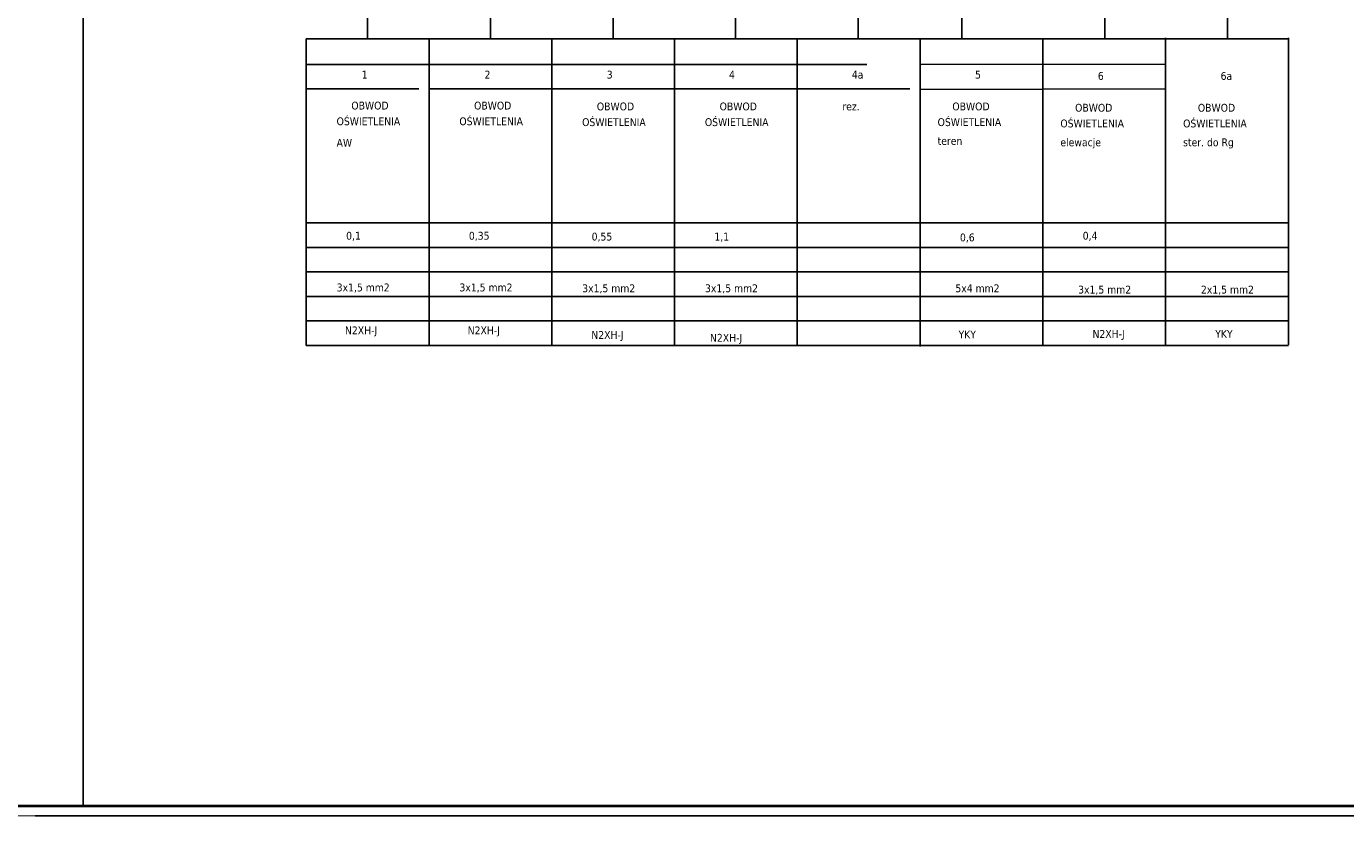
# Model space of a CAD drawing. Header units: millimetres. Extents: x 18084 to 52399, y 38174 to 56392.
# Tile 41 of 256: x 26224 to 28910, y 41994 to 43605. Entities that reach past the tile are written whole.
import ezdxf

# ---------------------------------------------------------------- set-up
doc = ezdxf.new("R2010")
doc.units = ezdxf.units.MM
doc.header["$LTSCALE"] = 100
for name, color, linetype in [('3', 7, 'Continuous'), ('4', 7, 'Continuous'), ('5', 7, 'Continuous'), ('E_ramka_wew', 10, 'Continuous')]:
    doc.layers.add(name, color=color, linetype=linetype)
doc.layers.add('_M_TABELKA RZUT CAŁOŚCI', color=7, linetype='Continuous', lineweight=20)
doc.styles.add('TAHOMA', font='tahoma.ttf')

# ---------------------------------------------------------------- blocks, each defined once
blk = doc.blocks.new('zw$8BC5')
at = {"layer": '3', "style": 'TAHOMA'}
blk.add_text('N2XH-J', height=16, dxfattribs=at).set_placement((-171.7, -34.4))

msp = doc.modelspace()

# ---------------------------------------------------------------- linework, layer by layer
at = {"linetype": 'Continuous'}
for p, q in [((26339, 42016.8), (26339, 44931.8)), ((34295.4, 42017), (24910.1, 42017)), ((34412, 42017), (25026.7, 42017)), ((35565.8, 42015.1), (26180.5, 42015.1))]:
    msp.add_line(p, q, dxfattribs=at)
at = {"color": 0}
for p, q in [((27043.5, 43527.6), (27043.5, 42954.3)), ((27043.5, 43527.6), (27043.5, 42954.3)), ((27293.5, 43527.6), (27293.5, 42954.3)), ((27293.5, 43527.6), (27293.5, 42954.3)), ((27543.5, 43527.6), (27543.5, 42954.3)), ((27793.5, 43527.6), (27793.5, 42954.3)), ((28043.5, 43527.6), (28043.5, 42954.3)), ((28043.5, 43525.9), (28043.5, 42952.6)), ((28043.5, 43525.9), (28043.5, 42952.6)), ((28293.5, 43527.6), (28293.5, 42954.3)), ((28543.5, 43529.3), (28543.5, 42956)), ((28543.5, 43527.6), (28543.5, 42954.3)), ((28793.5, 43529.3), (28793.5, 42956)), ((26792.5, 43204.3), (27043.5, 43204.3)), ((27042.5, 43204.3), (27293.5, 43204.3)), ((27292.5, 43204.3), (27543.5, 43204.3)), ((27542.5, 43204.3), (27793.5, 43204.3)), ((27792.5, 43204.3), (28043.5, 43204.3)), ((28042.5, 43204.3), (28293.5, 43204.3)), ((28292.5, 43204.3), (28543.5, 43204.3)), ((28542.5, 43204.3), (28793.5, 43204.3)), ((26792.5, 43154.3), (27043.5, 43154.3)), ((27042.5, 43154.3), (27293.5, 43154.3)), ((27292.5, 43154.3), (27543.5, 43154.3)), ((27542.5, 43154.3), (27793.5, 43154.3)), ((27792.5, 43154.3), (28043.5, 43154.3)), ((28042.5, 43154.3), (28293.5, 43154.3)), ((28292.5, 43154.3), (28543.5, 43154.3)), ((28542.5, 43154.3), (28793.5, 43154.3))]:
    msp.add_line(p, q, dxfattribs=at)
at = {"layer": '3', "color": 7}
for points in [[(26793.5, 43579.3), (27043.5, 43579.3)], [(27043.5, 43579.3), (27293.5, 43579.3)], [(27043.5, 43579.3), (27043.5, 43529.3)], [(27043.5, 43529.3), (27043.5, 43579.3)], [(27043.5, 43579.3), (27043.5, 43529.3)], [(27043.5, 43529.3), (27043.5, 43579.3)], [(27043.5, 42954.3), (27043.5, 43579.3)], [(27043.5, 43529.3), (27043.5, 43579.3)], [(27043.5, 43579.3), (27043.5, 43529.3)], [(27043.5, 42954.3), (27043.5, 43579.3)], [(27043.5, 43529.3), (27043.5, 43579.3)], [(27043.5, 43579.3), (27043.5, 43529.3)], [(27043.5, 43528.3), (27043.5, 43578.3)], [(27043.5, 43578.3), (27043.5, 43528.3)], [(27043.5, 43528.3), (27043.5, 43578.3)], [(27043.5, 43578.3), (27043.5, 43528.3)], [(27043.5, 43527.6), (27043.5, 43577.6)], [(27043.5, 43527.6), (27043.5, 43577.6)], [(27293.5, 43579.3), (27293.5, 43529.3)], [(27293.5, 43529.3), (27293.5, 43579.3)], [(27293.5, 43579.3), (27293.5, 43529.3)], [(27293.5, 43529.3), (27293.5, 43579.3)], [(27293.5, 42954.3), (27293.5, 43579.3)], [(27293.5, 43579.3), (27543.5, 43579.3)], [(27293.5, 43529.3), (27293.5, 43579.3)], [(27293.5, 43579.3), (27293.5, 43529.3)], [(27293.5, 42954.3), (27293.5, 43579.3)], [(27293.5, 43529.3), (27293.5, 43579.3)], [(27293.5, 43579.3), (27293.5, 43529.3)], [(27293.5, 43528.3), (27293.5, 43578.3)], [(27293.5, 43578.3), (27293.5, 43528.3)], [(27293.5, 43528.3), (27293.5, 43578.3)], [(27293.5, 43578.3), (27293.5, 43528.3)], [(27293.5, 43527.6), (27293.5, 43577.6)], [(27293.5, 43527.6), (27293.5, 43577.6)], [(27543.5, 43579.3), (27543.5, 43529.3)], [(27543.5, 43529.3), (27543.5, 43579.3)], [(27543.5, 42954.3), (27543.5, 43579.3)], [(27543.5, 43579.3), (27793.5, 43579.3)], [(27543.5, 43529.3), (27543.5, 43579.3)], [(27543.5, 43579.3), (27543.5, 43529.3)], [(27543.5, 42954.3), (27543.5, 43579.3)], [(27543.5, 43529.3), (27543.5, 43579.3)], [(27543.5, 43579.3), (27543.5, 43529.3)], [(27543.5, 43528.3), (27543.5, 43578.3)], [(27543.5, 43578.3), (27543.5, 43528.3)], [(27543.5, 43527.6), (27543.5, 43577.6)], [(27793.5, 43579.3), (27793.5, 43529.3)], [(27793.5, 43529.3), (27793.5, 43579.3)], [(27793.5, 42954.3), (27793.5, 43579.3)], [(27793.5, 43579.3), (28043.5, 43579.3)], [(27793.5, 43529.3), (27793.5, 43579.3)], [(27793.5, 43579.3), (27793.5, 43529.3)], [(27793.5, 42954.3), (27793.5, 43579.3)], [(27793.5, 43529.3), (27793.5, 43579.3)], [(27793.5, 43579.3), (27793.5, 43529.3)], [(27793.5, 43528.3), (27793.5, 43578.3)], [(27793.5, 43578.3), (27793.5, 43528.3)], [(27793.5, 43527.6), (27793.5, 43577.6)], [(28043.5, 43579.3), (28293.5, 43579.3)], [(28043.5, 43579.3), (28043.5, 43529.3)], [(28043.5, 43529.3), (28043.5, 43579.3)], [(28043.5, 42954.3), (28043.5, 43579.3)], [(28043.5, 43529.3), (28043.5, 43579.3)], [(28043.5, 43579.3), (28043.5, 43529.3)], [(28043.5, 42954.3), (28043.5, 43579.3)], [(28043.5, 43529.3), (28043.5, 43579.3)], [(28043.5, 43579.3), (28043.5, 43529.3)], [(28043.5, 43528.3), (28043.5, 43578.3)], [(28043.5, 43578.3), (28043.5, 43528.3)], [(28043.5, 43577.6), (28043.5, 43527.6)], [(28043.5, 43527.6), (28043.5, 43577.6)], [(28043.5, 43577.6), (28043.5, 43527.6)], [(28043.5, 43527.6), (28043.5, 43577.6)], [(28043.5, 42952.6), (28043.5, 43577.6)], [(28043.5, 43527.6), (28043.5, 43577.6)], [(28043.5, 43577.6), (28043.5, 43527.6)], [(28043.5, 42952.6), (28043.5, 43577.6)], [(28043.5, 43527.6), (28043.5, 43577.6)], [(28043.5, 43577.6), (28043.5, 43527.6)], [(28043.5, 43527.6), (28043.5, 43577.6)], [(28043.5, 43526.6), (28043.5, 43576.6)], [(28043.5, 43576.6), (28043.5, 43526.6)], [(28043.5, 43526.6), (28043.5, 43576.6)], [(28043.5, 43576.6), (28043.5, 43526.6)], [(28043.5, 43525.9), (28043.5, 43575.9)], [(28043.5, 43525.9), (28043.5, 43575.9)], [(28293.5, 43579.3), (28293.5, 43529.3)], [(28293.5, 43529.3), (28293.5, 43579.3)], [(28293.5, 42954.3), (28293.5, 43579.3)], [(28293.5, 43579.3), (28543.5, 43579.3)], [(28293.5, 43529.3), (28293.5, 43579.3)], [(28293.5, 43579.3), (28293.5, 43529.3)], [(28293.5, 42954.3), (28293.5, 43579.3)], [(28293.5, 43529.3), (28293.5, 43579.3)], [(28293.5, 43579.3), (28293.5, 43529.3)], [(28293.5, 43528.3), (28293.5, 43578.3)], [(28293.5, 43578.3), (28293.5, 43528.3)], [(28293.5, 43527.6), (28293.5, 43577.6)], [(28543.5, 43581), (28543.5, 43531)], [(28543.5, 43531), (28543.5, 43581)], [(28543.5, 42956), (28543.5, 43581)], [(28543.5, 43531), (28543.5, 43581)], [(28543.5, 43581), (28543.5, 43531)], [(28543.5, 42956), (28543.5, 43581)], [(28543.5, 43531), (28543.5, 43581)], [(28543.5, 43581), (28543.5, 43531)], [(28543.5, 43530), (28543.5, 43580)], [(28543.5, 43580), (28543.5, 43530)], [(28543.5, 43529.3), (28543.5, 43579.3)], [(28543.5, 43579.3), (28543.5, 43529.3)], [(28543.5, 43529.3), (28543.5, 43579.3)], [(28543.5, 42954.3), (28543.5, 43579.3)], [(28543.5, 43579.3), (28793.5, 43579.3)], [(28543.5, 43529.3), (28543.5, 43579.3)], [(28543.5, 43579.3), (28543.5, 43529.3)], [(28543.5, 42954.3), (28543.5, 43579.3)], [(28543.5, 43529.3), (28543.5, 43579.3)], [(28543.5, 43579.3), (28543.5, 43529.3)], [(28543.5, 43528.3), (28543.5, 43578.3)], [(28543.5, 43578.3), (28543.5, 43528.3)], [(28543.5, 43527.6), (28543.5, 43577.6)], [(28793.5, 43581), (28793.5, 43531)], [(28793.5, 43531), (28793.5, 43581)], [(28793.5, 42956), (28793.5, 43581)], [(28793.5, 43531), (28793.5, 43581)], [(28793.5, 43581), (28793.5, 43531)], [(28793.5, 42956), (28793.5, 43581)], [(28793.5, 43531), (28793.5, 43581)], [(28793.5, 43581), (28793.5, 43531)], [(28793.5, 43530), (28793.5, 43580)], [(28793.5, 43580), (28793.5, 43530)], [(28793.5, 43529.3), (28793.5, 43579.3)], [(26793.5, 43526.6), (27351.5, 43526.6)], [(27043.5, 43479.3), (27043.5, 43529.3)], [(27043.5, 43529.3), (27043.5, 43479.3)], [(27043.5, 43479.3), (27043.5, 43529.3)], [(27043.5, 43529.3), (27043.5, 43479.3)], [(27043.5, 43526.6), (27771.9, 43526.6)], [(27043.5, 43526.6), (27601.5, 43526.6)], [(27184.2, 43526.6), (27935.2, 43526.6)], [(27293.5, 43479.3), (27293.5, 43529.3)], [(27293.5, 43529.3), (27293.5, 43479.3)], [(27293.5, 43479.3), (27293.5, 43529.3)], [(27293.5, 43529.3), (27293.5, 43479.3)], [(27543.5, 43479.3), (27543.5, 43529.3)], [(27543.5, 43529.3), (27543.5, 43479.3)], [(27543.5, 43479.3), (27543.5, 43529.3)], [(27543.5, 43529.3), (27543.5, 43479.3)], [(27793.5, 43479.3), (27793.5, 43529.3)], [(27793.5, 43529.3), (27793.5, 43479.3)], [(27793.5, 43479.3), (27793.5, 43529.3)], [(27793.5, 43529.3), (27793.5, 43479.3)], [(27022.9, 43477.6), (26793.5, 43477.6)], [(26852.5, 43477.6), (26793.5, 43477.6)], [(27043.5, 43206.3), (27043.5, 43479.3)], [(27043.5, 43206.3), (27043.5, 43479.3)], [(27043.5, 43206.3), (27043.5, 43479.3)], [(27043.5, 43206.3), (27043.5, 43479.3)], [(27272.9, 43477.6), (27043.5, 43477.6)], [(27102.5, 43477.6), (27043.5, 43477.6)], [(27043.5, 43477.6), (27043.5, 43202.6)], [(27043.5, 43202.6), (27043.5, 43477.6)], [(27043.5, 43477.6), (27043.5, 43202.6)], [(27043.5, 43202.6), (27043.5, 43477.6)], [(27522.9, 43477.6), (27272.9, 43477.6)], [(27293.5, 43206.3), (27293.5, 43479.3)], [(27293.5, 43206.3), (27293.5, 43479.3)], [(27293.5, 43206.3), (27293.5, 43479.3)], [(27293.5, 43206.3), (27293.5, 43479.3)], [(27293.5, 43477.6), (27293.5, 43202.6)], [(27293.5, 43202.6), (27293.5, 43477.6)], [(27293.5, 43477.6), (27293.5, 43202.6)], [(27293.5, 43202.6), (27293.5, 43477.6)], [(27772.9, 43477.6), (27522.9, 43477.6)], [(27543.5, 43206.3), (27543.5, 43479.3)], [(27543.5, 43206.3), (27543.5, 43479.3)], [(27543.5, 43206.3), (27543.5, 43479.3)], [(27543.5, 43477.6), (27543.5, 43202.6)], [(27543.5, 43202.6), (27543.5, 43477.6)], [(28022.9, 43477.6), (27772.9, 43477.6)], [(27793.5, 43206.3), (27793.5, 43479.3)], [(27793.5, 43206.3), (27793.5, 43479.3)], [(27793.5, 43206.3), (27793.5, 43479.3)], [(27793.5, 43477.6), (27793.5, 43202.6)], [(27793.5, 43202.6), (27793.5, 43477.6)], [(28043.5, 43206.3), (28043.5, 43479.3)], [(28043.5, 43206.3), (28043.5, 43479.3)], [(28043.5, 43206.3), (28043.5, 43479.3)], [(28043.5, 43204.6), (28043.5, 43477.6)], [(28043.5, 43204.6), (28043.5, 43477.6)], [(28043.5, 43204.6), (28043.5, 43477.6)], [(28043.5, 43204.6), (28043.5, 43477.6)], [(28043.5, 43477.6), (28043.5, 43202.6)], [(28043.5, 43202.6), (28043.5, 43477.6)], [(28043.5, 43475.9), (28043.5, 43200.9)], [(28043.5, 43200.9), (28043.5, 43475.9)], [(28043.5, 43475.9), (28043.5, 43200.9)], [(28043.5, 43200.9), (28043.5, 43475.9)], [(28293.5, 43206.3), (28293.5, 43479.3)], [(28293.5, 43206.3), (28293.5, 43479.3)], [(28293.5, 43206.3), (28293.5, 43479.3)], [(28293.5, 43477.6), (28293.5, 43202.6)], [(28293.5, 43202.6), (28293.5, 43477.6)], [(28543.5, 43208), (28543.5, 43481)], [(28543.5, 43208), (28543.5, 43481)], [(28543.5, 43208), (28543.5, 43481)], [(28543.5, 43479.3), (28543.5, 43204.3)], [(28543.5, 43204.3), (28543.5, 43479.3)], [(28543.5, 43206.3), (28543.5, 43479.3)], [(28543.5, 43206.3), (28543.5, 43479.3)], [(28543.5, 43206.3), (28543.5, 43479.3)], [(28543.5, 43477.6), (28543.5, 43202.6)], [(28543.5, 43202.6), (28543.5, 43477.6)], [(28793.5, 43208), (28793.5, 43481)], [(28793.5, 43208), (28793.5, 43481)], [(28793.5, 43208), (28793.5, 43481)], [(28793.5, 43479.3), (28793.5, 43204.3)], [(28793.5, 43204.3), (28793.5, 43479.3)], [(27043.5, 43206.3), (27043.5, 43154.3)], [(27043.5, 43154.3), (27043.5, 43206.3)], [(27043.5, 43206.3), (27043.5, 43154.3)], [(27043.5, 43154.3), (27043.5, 43206.3)], [(27043.5, 43154.3), (27043.5, 43206.3)], [(27043.5, 43206.3), (27043.5, 43154.3)], [(27043.5, 43154.3), (27043.5, 43206.3)], [(27043.5, 43206.3), (27043.5, 43154.3)], [(27043.5, 43205.3), (27043.5, 43153.3)], [(27043.5, 43153.3), (27043.5, 43205.3)], [(27043.5, 43205.3), (27043.5, 43153.3)], [(27043.5, 43153.3), (27043.5, 43205.3)], [(27043.5, 43152.6), (27043.5, 43202.6)], [(27043.5, 43202.6), (27043.5, 43152.6)], [(27043.5, 43152.6), (27043.5, 43202.6)], [(27043.5, 43202.6), (27043.5, 43152.6)], [(27293.5, 43206.3), (27293.5, 43154.3)], [(27293.5, 43154.3), (27293.5, 43206.3)], [(27293.5, 43206.3), (27293.5, 43154.3)], [(27293.5, 43154.3), (27293.5, 43206.3)], [(27293.5, 43154.3), (27293.5, 43206.3)], [(27293.5, 43206.3), (27293.5, 43154.3)], [(27293.5, 43154.3), (27293.5, 43206.3)], [(27293.5, 43206.3), (27293.5, 43154.3)], [(27293.5, 43205.3), (27293.5, 43153.3)], [(27293.5, 43153.3), (27293.5, 43205.3)], [(27293.5, 43205.3), (27293.5, 43153.3)], [(27293.5, 43153.3), (27293.5, 43205.3)], [(27293.5, 43152.6), (27293.5, 43202.6)], [(27293.5, 43202.6), (27293.5, 43152.6)], [(27293.5, 43152.6), (27293.5, 43202.6)], [(27293.5, 43202.6), (27293.5, 43152.6)], [(27543.5, 43206.3), (27543.5, 43154.3)], [(27543.5, 43154.3), (27543.5, 43206.3)], [(27543.5, 43154.3), (27543.5, 43206.3)], [(27543.5, 43206.3), (27543.5, 43154.3)], [(27543.5, 43154.3), (27543.5, 43206.3)], [(27543.5, 43206.3), (27543.5, 43154.3)], [(27543.5, 43205.3), (27543.5, 43153.3)], [(27543.5, 43153.3), (27543.5, 43205.3)], [(27543.5, 43152.6), (27543.5, 43202.6)], [(27543.5, 43202.6), (27543.5, 43152.6)], [(27793.5, 43206.3), (27793.5, 43154.3)], [(27793.5, 43154.3), (27793.5, 43206.3)], [(27793.5, 43154.3), (27793.5, 43206.3)], [(27793.5, 43206.3), (27793.5, 43154.3)], [(27793.5, 43154.3), (27793.5, 43206.3)], [(27793.5, 43206.3), (27793.5, 43154.3)], [(27793.5, 43205.3), (27793.5, 43153.3)], [(27793.5, 43153.3), (27793.5, 43205.3)], [(27793.5, 43152.6), (27793.5, 43202.6)], [(27793.5, 43202.6), (27793.5, 43152.6)], [(28043.5, 43206.3), (28043.5, 43154.3)], [(28043.5, 43154.3), (28043.5, 43206.3)], [(28043.5, 43154.3), (28043.5, 43206.3)], [(28043.5, 43206.3), (28043.5, 43154.3)], [(28043.5, 43154.3), (28043.5, 43206.3)], [(28043.5, 43206.3), (28043.5, 43154.3)], [(28043.5, 43205.3), (28043.5, 43153.3)], [(28043.5, 43153.3), (28043.5, 43205.3)], [(28043.5, 43204.6), (28043.5, 43152.6)], [(28043.5, 43152.6), (28043.5, 43204.6)], [(28043.5, 43204.6), (28043.5, 43152.6)], [(28043.5, 43152.6), (28043.5, 43204.6)], [(28043.5, 43152.6), (28043.5, 43204.6)], [(28043.5, 43204.6), (28043.5, 43152.6)], [(28043.5, 43152.6), (28043.5, 43204.6)], [(28043.5, 43204.6), (28043.5, 43152.6)], [(28043.5, 43203.6), (28043.5, 43151.6)], [(28043.5, 43151.6), (28043.5, 43203.6)], [(28043.5, 43203.6), (28043.5, 43151.6)], [(28043.5, 43151.6), (28043.5, 43203.6)], [(28043.5, 43152.6), (28043.5, 43202.6)], [(28043.5, 43202.6), (28043.5, 43152.6)], [(28043.5, 43150.9), (28043.5, 43200.9)], [(28043.5, 43200.9), (28043.5, 43150.9)], [(28043.5, 43150.9), (28043.5, 43200.9)], [(28043.5, 43200.9), (28043.5, 43150.9)], [(28293.5, 43206.3), (28293.5, 43154.3)], [(28293.5, 43154.3), (28293.5, 43206.3)], [(28293.5, 43154.3), (28293.5, 43206.3)], [(28293.5, 43206.3), (28293.5, 43154.3)], [(28293.5, 43154.3), (28293.5, 43206.3)], [(28293.5, 43206.3), (28293.5, 43154.3)], [(28293.5, 43205.3), (28293.5, 43153.3)], [(28293.5, 43153.3), (28293.5, 43205.3)], [(28293.5, 43152.6), (28293.5, 43202.6)], [(28293.5, 43202.6), (28293.5, 43152.6)], [(28543.5, 43208), (28543.5, 43156)], [(28543.5, 43156), (28543.5, 43208)], [(28543.5, 43156), (28543.5, 43208)], [(28543.5, 43208), (28543.5, 43156)], [(28543.5, 43156), (28543.5, 43208)], [(28543.5, 43208), (28543.5, 43156)], [(28543.5, 43207), (28543.5, 43155)], [(28543.5, 43155), (28543.5, 43207)], [(28543.5, 43206.3), (28543.5, 43154.3)], [(28543.5, 43154.3), (28543.5, 43206.3)], [(28543.5, 43154.3), (28543.5, 43206.3)], [(28543.5, 43206.3), (28543.5, 43154.3)], [(28543.5, 43154.3), (28543.5, 43206.3)], [(28543.5, 43206.3), (28543.5, 43154.3)], [(28543.5, 43205.3), (28543.5, 43153.3)], [(28543.5, 43153.3), (28543.5, 43205.3)], [(28543.5, 43154.3), (28543.5, 43204.3)], [(28543.5, 43204.3), (28543.5, 43154.3)], [(28543.5, 43152.6), (28543.5, 43202.6)], [(28543.5, 43202.6), (28543.5, 43152.6)], [(28793.5, 43208), (28793.5, 43156)], [(28793.5, 43156), (28793.5, 43208)], [(28793.5, 43156), (28793.5, 43208)], [(28793.5, 43208), (28793.5, 43156)], [(28793.5, 43156), (28793.5, 43208)], [(28793.5, 43208), (28793.5, 43156)], [(28793.5, 43207), (28793.5, 43155)], [(28793.5, 43155), (28793.5, 43207)], [(28793.5, 43154.3), (28793.5, 43204.3)], [(28793.5, 43204.3), (28793.5, 43154.3)], [(27043.5, 43154.3), (27043.5, 43104.3)], [(27043.5, 43104.3), (27043.5, 43154.3)], [(27043.5, 43154.3), (27043.5, 43104.3)], [(27043.5, 43104.3), (27043.5, 43154.3)], [(27043.5, 43104.3), (27043.5, 43154.3)], [(27043.5, 43154.3), (27043.5, 43104.3)], [(27043.5, 43104.3), (27043.5, 43154.3)], [(27043.5, 43154.3), (27043.5, 43104.3)], [(27043.5, 43153.3), (27043.5, 43103.3)], [(27043.5, 43103.3), (27043.5, 43153.3)], [(27043.5, 43153.3), (27043.5, 43103.3)], [(27043.5, 43103.3), (27043.5, 43153.3)], [(27043.5, 43102.6), (27043.5, 43152.6)], [(27043.5, 43152.6), (27043.5, 43102.6)], [(27043.5, 43102.6), (27043.5, 43152.6)], [(27043.5, 43152.6), (27043.5, 43102.6)], [(27293.5, 43154.3), (27293.5, 43104.3)], [(27293.5, 43104.3), (27293.5, 43154.3)], [(27293.5, 43154.3), (27293.5, 43104.3)], [(27293.5, 43104.3), (27293.5, 43154.3)], [(27293.5, 43104.3), (27293.5, 43154.3)], [(27293.5, 43154.3), (27293.5, 43104.3)], [(27293.5, 43104.3), (27293.5, 43154.3)], [(27293.5, 43154.3), (27293.5, 43104.3)], [(27293.5, 43153.3), (27293.5, 43103.3)], [(27293.5, 43103.3), (27293.5, 43153.3)], [(27293.5, 43153.3), (27293.5, 43103.3)], [(27293.5, 43103.3), (27293.5, 43153.3)], [(27293.5, 43102.6), (27293.5, 43152.6)], [(27293.5, 43152.6), (27293.5, 43102.6)], [(27293.5, 43102.6), (27293.5, 43152.6)], [(27293.5, 43152.6), (27293.5, 43102.6)], [(27543.5, 43154.3), (27543.5, 43104.3)], [(27543.5, 43104.3), (27543.5, 43154.3)], [(27543.5, 43104.3), (27543.5, 43154.3)], [(27543.5, 43154.3), (27543.5, 43104.3)], [(27543.5, 43104.3), (27543.5, 43154.3)], [(27543.5, 43154.3), (27543.5, 43104.3)], [(27543.5, 43153.3), (27543.5, 43103.3)], [(27543.5, 43103.3), (27543.5, 43153.3)], [(27543.5, 43102.6), (27543.5, 43152.6)], [(27543.5, 43152.6), (27543.5, 43102.6)], [(27793.5, 43154.3), (27793.5, 43104.3)], [(27793.5, 43104.3), (27793.5, 43154.3)], [(27793.5, 43104.3), (27793.5, 43154.3)], [(27793.5, 43154.3), (27793.5, 43104.3)], [(27793.5, 43104.3), (27793.5, 43154.3)], [(27793.5, 43154.3), (27793.5, 43104.3)], [(27793.5, 43153.3), (27793.5, 43103.3)], [(27793.5, 43103.3), (27793.5, 43153.3)], [(27793.5, 43102.6), (27793.5, 43152.6)], [(27793.5, 43152.6), (27793.5, 43102.6)], [(28043.5, 43154.3), (28043.5, 43104.3)], [(28043.5, 43104.3), (28043.5, 43154.3)], [(28043.5, 43104.3), (28043.5, 43154.3)], [(28043.5, 43154.3), (28043.5, 43104.3)], [(28043.5, 43104.3), (28043.5, 43154.3)], [(28043.5, 43154.3), (28043.5, 43104.3)], [(28043.5, 43153.3), (28043.5, 43103.3)], [(28043.5, 43103.3), (28043.5, 43153.3)], [(28043.5, 43152.6), (28043.5, 43102.6)], [(28043.5, 43102.6), (28043.5, 43152.6)], [(28043.5, 43152.6), (28043.5, 43102.6)], [(28043.5, 43102.6), (28043.5, 43152.6)], [(28043.5, 43102.6), (28043.5, 43152.6)], [(28043.5, 43152.6), (28043.5, 43102.6)], [(28043.5, 43102.6), (28043.5, 43152.6)], [(28043.5, 43152.6), (28043.5, 43102.6)], [(28043.5, 43102.6), (28043.5, 43152.6)], [(28043.5, 43152.6), (28043.5, 43102.6)], [(28043.5, 43151.6), (28043.5, 43101.6)], [(28043.5, 43101.6), (28043.5, 43151.6)], [(28043.5, 43151.6), (28043.5, 43101.6)], [(28043.5, 43101.6), (28043.5, 43151.6)], [(28043.5, 43100.9), (28043.5, 43150.9)], [(28043.5, 43150.9), (28043.5, 43100.9)], [(28043.5, 43100.9), (28043.5, 43150.9)], [(28043.5, 43150.9), (28043.5, 43100.9)], [(28293.5, 43154.3), (28293.5, 43104.3)], [(28293.5, 43104.3), (28293.5, 43154.3)], [(28293.5, 43104.3), (28293.5, 43154.3)], [(28293.5, 43154.3), (28293.5, 43104.3)], [(28293.5, 43104.3), (28293.5, 43154.3)], [(28293.5, 43154.3), (28293.5, 43104.3)], [(28293.5, 43153.3), (28293.5, 43103.3)], [(28293.5, 43103.3), (28293.5, 43153.3)], [(28293.5, 43102.6), (28293.5, 43152.6)], [(28293.5, 43152.6), (28293.5, 43102.6)], [(28543.5, 43156), (28543.5, 43106)], [(28543.5, 43106), (28543.5, 43156)], [(28543.5, 43106), (28543.5, 43156)], [(28543.5, 43156), (28543.5, 43106)], [(28543.5, 43106), (28543.5, 43156)], [(28543.5, 43156), (28543.5, 43106)], [(28543.5, 43155), (28543.5, 43105)], [(28543.5, 43105), (28543.5, 43155)], [(28543.5, 43104.3), (28543.5, 43154.3)], [(28543.5, 43154.3), (28543.5, 43104.3)], [(28543.5, 43154.3), (28543.5, 43104.3)], [(28543.5, 43104.3), (28543.5, 43154.3)], [(28543.5, 43104.3), (28543.5, 43154.3)], [(28543.5, 43154.3), (28543.5, 43104.3)], [(28543.5, 43104.3), (28543.5, 43154.3)], [(28543.5, 43154.3), (28543.5, 43104.3)], [(28543.5, 43153.3), (28543.5, 43103.3)], [(28543.5, 43103.3), (28543.5, 43153.3)], [(28543.5, 43102.6), (28543.5, 43152.6)], [(28543.5, 43152.6), (28543.5, 43102.6)], [(28793.5, 43156), (28793.5, 43106)], [(28793.5, 43106), (28793.5, 43156)], [(28793.5, 43106), (28793.5, 43156)], [(28793.5, 43156), (28793.5, 43106)], [(28793.5, 43106), (28793.5, 43156)], [(28793.5, 43156), (28793.5, 43106)], [(28793.5, 43155), (28793.5, 43105)], [(28793.5, 43105), (28793.5, 43155)], [(28793.5, 43104.3), (28793.5, 43154.3)], [(28793.5, 43154.3), (28793.5, 43104.3)], [(27043.5, 43104.3), (26793.5, 43104.3)], [(26793.5, 43104.3), (27043.5, 43104.3)], [(27293.5, 43104.3), (27043.5, 43104.3)], [(27043.5, 43104.3), (27293.5, 43104.3)], [(27043.5, 43054.3), (27043.5, 43104.3)], [(27043.5, 43104.3), (27043.5, 43054.3)], [(27043.5, 43054.3), (27043.5, 43104.3)], [(27043.5, 43104.3), (27043.5, 43054.3)], [(27543.5, 43104.3), (27293.5, 43104.3)], [(27293.5, 43104.3), (27543.5, 43104.3)], [(27293.5, 43054.3), (27293.5, 43104.3)], [(27293.5, 43104.3), (27293.5, 43054.3)], [(27293.5, 43054.3), (27293.5, 43104.3)], [(27293.5, 43104.3), (27293.5, 43054.3)], [(27793.5, 43104.3), (27543.5, 43104.3)], [(27543.5, 43104.3), (27793.5, 43104.3)], [(27543.5, 43054.3), (27543.5, 43104.3)], [(27543.5, 43104.3), (27543.5, 43054.3)], [(27543.5, 43054.3), (27543.5, 43104.3)], [(27543.5, 43104.3), (27543.5, 43054.3)], [(28043.5, 43104.3), (27793.5, 43104.3)], [(27793.5, 43104.3), (28043.5, 43104.3)], [(27793.5, 43054.3), (27793.5, 43104.3)], [(27793.5, 43104.3), (27793.5, 43054.3)], [(27793.5, 43054.3), (27793.5, 43104.3)], [(27793.5, 43104.3), (27793.5, 43054.3)], [(28293.5, 43104.3), (28043.5, 43104.3)], [(28043.5, 43104.3), (28293.5, 43104.3)], [(28043.5, 43054.3), (28043.5, 43104.3)], [(28043.5, 43104.3), (28043.5, 43054.3)], [(28043.5, 43054.3), (28043.5, 43104.3)], [(28043.5, 43104.3), (28043.5, 43054.3)], [(28043.5, 43052.6), (28043.5, 43102.6)], [(28043.5, 43102.6), (28043.5, 43052.6)], [(28043.5, 43052.6), (28043.5, 43102.6)], [(28043.5, 43102.6), (28043.5, 43052.6)], [(28543.5, 43104.3), (28293.5, 43104.3)], [(28293.5, 43104.3), (28543.5, 43104.3)], [(28293.5, 43054.3), (28293.5, 43104.3)], [(28293.5, 43104.3), (28293.5, 43054.3)], [(28293.5, 43054.3), (28293.5, 43104.3)], [(28293.5, 43104.3), (28293.5, 43054.3)], [(28543.5, 43056), (28543.5, 43106)], [(28543.5, 43106), (28543.5, 43056)], [(28543.5, 43056), (28543.5, 43106)], [(28543.5, 43106), (28543.5, 43056)], [(28793.5, 43104.3), (28543.5, 43104.3)], [(28543.5, 43104.3), (28793.5, 43104.3)], [(28543.5, 43054.3), (28543.5, 43104.3)], [(28543.5, 43104.3), (28543.5, 43054.3)], [(28543.5, 43054.3), (28543.5, 43104.3)], [(28543.5, 43104.3), (28543.5, 43054.3)], [(28793.5, 43056), (28793.5, 43106)], [(28793.5, 43106), (28793.5, 43056)], [(28793.5, 43056), (28793.5, 43106)], [(28793.5, 43106), (28793.5, 43056)], [(27043.5, 43054.3), (26793.5, 43054.3)], [(26793.5, 43054.3), (27043.5, 43054.3)], [(27293.5, 43054.3), (27043.5, 43054.3)], [(27043.5, 43054.3), (27293.5, 43054.3)], [(27043.5, 43004.3), (27043.5, 43054.3)], [(27043.5, 43054.3), (27043.5, 43004.3)], [(27043.5, 43004.3), (27043.5, 43054.3)], [(27043.5, 43054.3), (27043.5, 43004.3)], [(27543.5, 43054.3), (27293.5, 43054.3)], [(27293.5, 43054.3), (27543.5, 43054.3)], [(27293.5, 43004.3), (27293.5, 43054.3)], [(27293.5, 43054.3), (27293.5, 43004.3)], [(27293.5, 43004.3), (27293.5, 43054.3)], [(27293.5, 43054.3), (27293.5, 43004.3)], [(27793.5, 43054.3), (27543.5, 43054.3)], [(27543.5, 43054.3), (27793.5, 43054.3)], [(27543.5, 43004.3), (27543.5, 43054.3)], [(27543.5, 43054.3), (27543.5, 43004.3)], [(27543.5, 43004.3), (27543.5, 43054.3)], [(27543.5, 43054.3), (27543.5, 43004.3)], [(28043.5, 43054.3), (27793.5, 43054.3)], [(27793.5, 43054.3), (28043.5, 43054.3)], [(27793.5, 43004.3), (27793.5, 43054.3)], [(27793.5, 43054.3), (27793.5, 43004.3)], [(27793.5, 43004.3), (27793.5, 43054.3)], [(27793.5, 43054.3), (27793.5, 43004.3)], [(28293.5, 43054.3), (28043.5, 43054.3)], [(28043.5, 43054.3), (28293.5, 43054.3)], [(28043.5, 43004.3), (28043.5, 43054.3)], [(28043.5, 43054.3), (28043.5, 43004.3)], [(28043.5, 43004.3), (28043.5, 43054.3)], [(28043.5, 43054.3), (28043.5, 43004.3)], [(28043.5, 43002.6), (28043.5, 43052.6)], [(28043.5, 43052.6), (28043.5, 43002.6)], [(28043.5, 43002.6), (28043.5, 43052.6)], [(28043.5, 43052.6), (28043.5, 43002.6)], [(28543.5, 43054.3), (28293.5, 43054.3)], [(28293.5, 43054.3), (28543.5, 43054.3)], [(28293.5, 43004.3), (28293.5, 43054.3)], [(28293.5, 43054.3), (28293.5, 43004.3)], [(28293.5, 43004.3), (28293.5, 43054.3)], [(28293.5, 43054.3), (28293.5, 43004.3)], [(28543.5, 43006), (28543.5, 43056)], [(28543.5, 43056), (28543.5, 43006)], [(28543.5, 43006), (28543.5, 43056)], [(28543.5, 43056), (28543.5, 43006)], [(28793.5, 43054.3), (28543.5, 43054.3)], [(28543.5, 43054.3), (28793.5, 43054.3)], [(28543.5, 43004.3), (28543.5, 43054.3)], [(28543.5, 43054.3), (28543.5, 43004.3)], [(28543.5, 43004.3), (28543.5, 43054.3)], [(28543.5, 43054.3), (28543.5, 43004.3)], [(28793.5, 43006), (28793.5, 43056)], [(28793.5, 43056), (28793.5, 43006)], [(28793.5, 43006), (28793.5, 43056)], [(28793.5, 43056), (28793.5, 43006)], [(27043.5, 43004.3), (26793.5, 43004.3)], [(26793.5, 43004.3), (27043.5, 43004.3)], [(27293.5, 43004.3), (27043.5, 43004.3)], [(27043.5, 43004.3), (27293.5, 43004.3)], [(27043.5, 43004.3), (27043.5, 42954.3)], [(27043.5, 42954.3), (27043.5, 43004.3)], [(27043.5, 43004.3), (27043.5, 42954.3)], [(27043.5, 42954.3), (27043.5, 43004.3)], [(27543.5, 43004.3), (27293.5, 43004.3)], [(27293.5, 43004.3), (27543.5, 43004.3)], [(27293.5, 43004.3), (27293.5, 42954.3)], [(27293.5, 42954.3), (27293.5, 43004.3)], [(27293.5, 43004.3), (27293.5, 42954.3)], [(27293.5, 42954.3), (27293.5, 43004.3)], [(27793.5, 43004.3), (27543.5, 43004.3)], [(27543.5, 43004.3), (27793.5, 43004.3)], [(27543.5, 43004.3), (27543.5, 42954.3)], [(27543.5, 42954.3), (27543.5, 43004.3)], [(27543.5, 43004.3), (27543.5, 42954.3)], [(27543.5, 42954.3), (27543.5, 43004.3)], [(28043.5, 43004.3), (27793.5, 43004.3)], [(27793.5, 43004.3), (28043.5, 43004.3)], [(27793.5, 43004.3), (27793.5, 42954.3)], [(27793.5, 42954.3), (27793.5, 43004.3)], [(27793.5, 43004.3), (27793.5, 42954.3)], [(27793.5, 42954.3), (27793.5, 43004.3)], [(28293.5, 43004.3), (28043.5, 43004.3)], [(28043.5, 43004.3), (28293.5, 43004.3)], [(28043.5, 43004.3), (28043.5, 42954.3)], [(28043.5, 42954.3), (28043.5, 43004.3)], [(28043.5, 43004.3), (28043.5, 42954.3)], [(28043.5, 42954.3), (28043.5, 43004.3)], [(28043.5, 43002.6), (28043.5, 42952.6)], [(28043.5, 42952.6), (28043.5, 43002.6)], [(28043.5, 43002.6), (28043.5, 42952.6)], [(28043.5, 42952.6), (28043.5, 43002.6)], [(28543.5, 43004.3), (28293.5, 43004.3)], [(28293.5, 43004.3), (28543.5, 43004.3)], [(28293.5, 43004.3), (28293.5, 42954.3)], [(28293.5, 42954.3), (28293.5, 43004.3)], [(28293.5, 43004.3), (28293.5, 42954.3)], [(28293.5, 42954.3), (28293.5, 43004.3)], [(28543.5, 43006), (28543.5, 42956)], [(28543.5, 42956), (28543.5, 43006)], [(28543.5, 43006), (28543.5, 42956)], [(28543.5, 42956), (28543.5, 43006)], [(28793.5, 43004.3), (28543.5, 43004.3)], [(28543.5, 43004.3), (28793.5, 43004.3)], [(28543.5, 43004.3), (28543.5, 42954.3)], [(28543.5, 42954.3), (28543.5, 43004.3)], [(28543.5, 43004.3), (28543.5, 42954.3)], [(28543.5, 42954.3), (28543.5, 43004.3)], [(28793.5, 43006), (28793.5, 42956)], [(28793.5, 42956), (28793.5, 43006)], [(28793.5, 43006), (28793.5, 42956)], [(28793.5, 42956), (28793.5, 43006)], [(27043.5, 42954.3), (26793.5, 42954.3)], [(27043.5, 42954.3), (26793.5, 42954.3)], [(27293.5, 42954.3), (27043.5, 42954.3)], [(27293.5, 42954.3), (27043.5, 42954.3)], [(27543.5, 42954.3), (27293.5, 42954.3)], [(27543.5, 42954.3), (27293.5, 42954.3)], [(27793.5, 42954.3), (27543.5, 42954.3)], [(27793.5, 42954.3), (27543.5, 42954.3)], [(28043.5, 42954.3), (27793.5, 42954.3)], [(28043.5, 42954.3), (27793.5, 42954.3)], [(28293.5, 42954.3), (28043.5, 42954.3)], [(28293.5, 42954.3), (28043.5, 42954.3)], [(28543.5, 42954.3), (28293.5, 42954.3)], [(28543.5, 42954.3), (28293.5, 42954.3)], [(28793.5, 42954.3), (28543.5, 42954.3)], [(28793.5, 42954.3), (28543.5, 42954.3)]]:
    msp.add_lwpolyline(points, dxfattribs=at)
at = {"layer": '4', "color": 7}
for points in [[(26918.5, 43904.3), (26918.5, 43579.3)], [(27168.5, 43904.3), (27168.5, 43579.3)], [(27418.5, 43904.3), (27418.5, 43579.3)], [(27667.5, 43904.3), (27667.5, 43579.3)], [(27917.5, 43904.3), (27917.5, 43579.3)], [(28128.3, 43703.2), (28128.3, 43578.2)], [(28419.5, 43703.2), (28419.5, 43578.2)], [(28669.5, 43703.2), (28669.5, 43578.2)]]:
    msp.add_lwpolyline(points, dxfattribs=at)
at = {"layer": '5'}
for p, q in [((28310, 42017), (26390.5, 42017)), ((28310.6, 42017), (30375.7, 42016.8)), ((26241.3, 41996.1), (30441.3, 41996.1))]:
    msp.add_line(p, q, dxfattribs=at)
at = {"layer": '_M_TABELKA RZUT CAŁOŚCI', "color": 1, "linetype": 'Continuous'}
for p, q in [((34315.7, 41994.4), (24769.1, 41996.3)), ((34432.3, 41994.4), (24885.7, 41996.2)), ((35424.8, 41994.4), (25878.2, 41996.2))]:
    msp.add_line(p, q, dxfattribs=at)
at = {"layer": 'E_ramka_wew', "color": 0}
for p, q in [((26793.5, 43579.3), (26793.5, 42954.3)), ((27043.5, 43579.3), (27043.5, 42954.3)), ((28043.5, 43527.6), (28543.5, 43526.6)), ((28043.5, 43475.9), (28543.5, 43477.6))]:
    msp.add_line(p, q, dxfattribs=at)

# ---------------------------------------------------------------- block references
at = {"color": 0}
for p in [(27044, 43011.5), (27294, 43011.5), (27545.8, 43002.2), (28566.3, 43004.3), (27787.3, 42996.4)]:
    msp.add_blockref('zw$8BC5', p, dxfattribs=at)

# ---------------------------------------------------------------- texts
at = {"layer": '3', "style": 'TAHOMA'}
for s, p in [('1', (26906.5, 43498.3)), ('2', (27156.5, 43498.3)), ('3', (27405.5, 43498.3)), ('4', (27654.5, 43498.3)), ('4a', (27904.5, 43498.3)), ('5', (28155.5, 43498.3)), ('6', (28405.5, 43495.6)), ('6a', (28655.5, 43495.6)), ('OBWOD', (26885.3, 43435.2)), ('OBWOD', (27135.3, 43435.2)), ('OBWOD', (27385.3, 43433.5)), ('OBWOD', (27635.3, 43433.5)), ('rez.', (27885.3, 43433.5)), ('OBWOD', (28109.2, 43433.5)), ('OBWOD', (28359.2, 43430.8)), ('OBWOD', (28609.2, 43430.8)), ('OŚWIETLENIA', (26855.3, 43403.2)), ('OŚWIETLENIA', (27105.3, 43403.2)), ('OŚWIETLENIA', (27355.3, 43401.5)), ('OŚWIETLENIA', (27605.3, 43401.5)), ('OŚWIETLENIA', (28079.2, 43401.5)), ('OŚWIETLENIA', (28329.2, 43398.8)), ('OŚWIETLENIA', (28579.2, 43398.8)), ('AW', (26855.3, 43359.4)), ('teren', (28079.2, 43363.2)), ('elewacje', (28329.2, 43360.4)), ('ster. do Rg', (28579.2, 43360.4)), ('0,1', (26874.7, 43170)), ('0,35', (27124.7, 43170)), ('0,55', (27374.7, 43168.3)), ('1,1', (27624.7, 43168.3)), ('0,6', (28124.7, 43166.6)), ('0,4', (28374.7, 43170)), ('3x1,5 mm2', (26855.5, 43064.6)), ('3x1,5 mm2', (27105.5, 43064.6)), ('3x1,5 mm2', (27355.5, 43062.9)), ('3x1,5 mm2', (27605.5, 43062.9)), ('5x4 mm2', (28115.4, 43062.9)), ('3x1,5 mm2', (28365.4, 43060.2)), ('2x1,5 mm2', (28615.4, 43060.2)), ('YKY', (28121.9, 42968.8)), ('YKY', (28644.6, 42970))]:
    msp.add_text(s, height=16, dxfattribs=at).set_placement(p)

doc.saveas('drawing.dxf')
